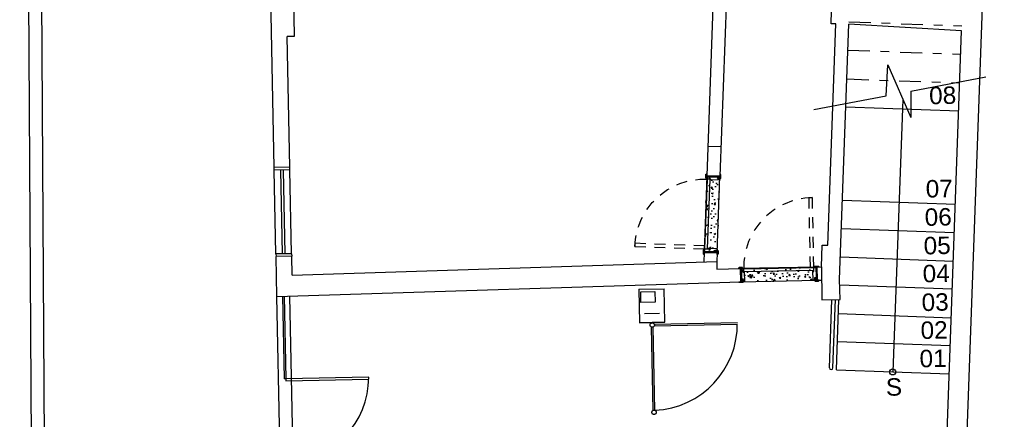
# Model space of a CAD drawing. Header units: inches. Extents: x 340 to 483, y 139 to 177.
# Tile 6 of 16: x 365.98 to 377.28, y 151.87 to 156.45. Entities that reach past the tile are written whole.
import ezdxf

# ---------------------------------------------------------------- set-up
doc = ezdxf.new("R2010")
doc.units = ezdxf.units.IN
doc.header["$LTSCALE"] = 0.1
doc.header["$MEASUREMENT"] = 0
doc.linetypes.add('DASHDOT2', pattern=[0.5, 0.25, -0.125, 0, -0.125])
doc.linetypes.add('DASHED2', pattern=[0.375, 0.25, -0.125])
for name, color, linetype in [('TJ-CATRACAS', 1, 'Continuous'), ('TJ-ESQUADRIA1', 1, 'Continuous'), ('TJ-ESQUADRIA2', 2, 'Continuous'), ('TJ-ESQUADRIAS', 2, 'Continuous'), ('TJ-GUARDA CORPO', 2, 'Continuous'), ('TJ-HACHURA', 8, 'Continuous'), ('TJ-PAREDE', 5, 'Continuous'), ('TJ-PAREDECORTE', 5, 'Continuous'), ('TJ-PAREDEMURO', 3, 'Continuous'), ('TJ-PISO', 1, 'Continuous'), ('TJ-PROJECAOACIMA', 1, 'DASHDOT2'), ('TJ-TEXTO01', 1, 'Continuous'), ('TJ-VIDRO', 140, 'Continuous')]:
    doc.layers.add(name, color=color, linetype=linetype)
doc.styles.get("Standard").update_dxf_attribs({"font": 'arial.ttf'})
pattern_1 = [(50, (0, 0), (0.179315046, -0.015688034), [0.01875, -0.20625]), (355, (0, 0), (-0.03468783, 0.18804803), [0.015, -0.165]), (100.451444, (0.01494, -0.0013), (0.14462721, 0.17236), [0.01593505, -0.17528553]), (46.1842, (0, 0.05), (0.26681033, -0.04137982), [0.028125, -0.309375]), (96.635635, (0.02223, 0.04655), (0.23366549, 0.24352965), [0.02390259, -0.26292844]), (351.184164, (0, 0.05), (0.23366549, 0.24352965), [0.0225, -0.2475]), (21, (0.025, 0.0375), (0.149226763, -0.10065472), [0.01875, -0.20625]), (326, (0.025, 0.0375), (0.06082883, 0.18128751), [0.015, -0.165]), (71.451445, (0.03744, 0.02911), (0.210055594, 0.08063279), [0.01593505, -0.17528553]), (37.5, (0, 0), (0.003039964, 0.083223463), [0, -0.163, 0, -0.1675, 0, -0.165625]), (7.5, (0, 0), (0.065767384, 0.098602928), [0, -0.0955, 0, -0.15925, 0, -0.063125]), (327.5, (-0.05575, 0), (0.133455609, -0.005638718), [0, -0.0625, 0, -0.195, 0, -0.25875]), (317.5, (-0.08075, 0), (0.145796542, 0.025026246), [0, -0.08125, 0, -0.1295, 0, -0.18375])]

# ---------------------------------------------------------------- blocks, each defined once
blk = doc.blocks.new('porta 80')
at = {"layer": 'TJ-ESQUADRIAS'}
for p, q in [((-0.161, 0.888), (-0.047, 0.888)), ((-0.161, 0.879), (-0.161, 0.888)), ((-0.155, 0.879), (-0.161, 0.879)), ((-0.161, 0.871), (-0.155, 0.871)), ((-0.155, 0.871), (-0.155, 0.879)), ((-0.117, 0.863), (-0.153, 0.863)), ((-0.117, 0.862), (-0.117, 0.863)), ((-0.112, 0.862), (-0.117, 0.862)), ((-0.117, 0.859), (-0.112, 0.859)), ((-0.117, 0.855), (-0.117, 0.859)), ((-0.115, 0.853), (-0.117, 0.855)), ((-0.019, 0.853), (-0.115, 0.853)), ((-0.112, 0.859), (-0.112, 0.862)), ((-0.047, 0.888), (-0.011, 0.888)), ((-0.037, 0.879), (-0.037, 0.871)), ((-0.011, 0.879), (-0.037, 0.879)), ((-0.037, 0.871), (-0.011, 0.871)), ((-0.011, 0.888), (-0.011, 0.879)), ((-0.011, 0.871), (-0.011, 0.861)), ((-0.161, 0.05), (-0.155, 0.05)), ((-0.161, 0.042), (-0.161, 0.033)), ((-0.155, 0.042), (-0.161, 0.042)), ((-0.161, 0.033), (-0.087, 0.033)), ((-0.155, 0.05), (-0.155, 0.042)), ((-0.117, 0.058), (-0.153, 0.058)), ((-0.115, 0.068), (-0.117, 0.066)), ((-0.117, 0.066), (-0.117, 0.062)), ((-0.117, 0.062), (-0.112, 0.062)), ((-0.117, 0.059), (-0.117, 0.058)), ((-0.112, 0.059), (-0.117, 0.059)), ((-0.019, 0.068), (-0.115, 0.068)), ((-0.112, 0.062), (-0.112, 0.059)), ((-0.087, 0.033), (-0.011, 0.033)), ((-0.037, 0.05), (-0.011, 0.05)), ((-0.037, 0.042), (-0.037, 0.05)), ((-0.011, 0.042), (-0.037, 0.042)), ((-0.011, 0.05), (-0.011, 0.06)), ((-0.011, 0.033), (-0.011, 0.042))]:
    blk.add_line(p, q, dxfattribs=at)
for points in [[(-0.161, 0.916), (-0.163, 0.913), (-0.164, 0.913), (-0.164, 0.878), (-0.159, 0.878), (-0.156, 0.875), (-0.156, 0.871), (-0.164, 0.871, -0.414214), (-0.172, 0.879), (-0.172, 0.913, -0.414214), (-0.164, 0.921), (-0.161, 0.921)], [(-0.032, 0.878), (-0.035, 0.875), (-0.035, 0.871), (-0.008, 0.871, 0.414214), (0, 0.879), (0, 0.913, 0.414214), (-0.008, 0.921), (-0.011, 0.921), (-0.011, 0.878)], [(-0.119, 0.854, -0.165409), (-0.121, 0.855, 0.159727), (-0.119, 0.862), (-0.118, 0.862), (-0.118, 0.854)], [(-0.161, 0.005), (-0.163, 0.007), (-0.164, 0.007), (-0.164, 0.042), (-0.159, 0.042), (-0.156, 0.045), (-0.156, 0.05), (-0.164, 0.05, 0.414214), (-0.172, 0.042), (-0.172, 0.008, 0.414214), (-0.164, 0), (-0.161, 0)], [(-0.119, 0.067, 0.165409), (-0.121, 0.066, -0.159727), (-0.119, 0.059), (-0.118, 0.059), (-0.118, 0.067)], [(-0.032, 0.042), (-0.035, 0.045), (-0.035, 0.05), (-0.008, 0.05, -0.414214), (0, 0.042), (0, 0.008, -0.414214), (-0.008, 0), (-0.011, 0), (-0.011, 0.042)]]:
    blk.add_lwpolyline(points, format="xyb", close=True, dxfattribs=at)
at = {"layer": 'TJ-ESQUADRIAS', "color": 1, "linetype": 'DASHED2', "ltscale": 5}
blk.add_lwpolyline([(-0.957, 0.825), (-0.957, 0.86), (-0.157, 0.86), (-0.157, 0.825), (-0.957, 0.825)], dxfattribs=at)
at = {"layer": 'TJ-ESQUADRIAS'}
blk.add_lwpolyline([(-0.157, 0.86), (-0.122, 0.86), (-0.122, 0.06), (-0.157, 0.06), (-0.157, 0.86)], dxfattribs=at)
at = {"layer": 'TJ-ESQUADRIAS', "color": 1, "linetype": 'DASHED2', "ltscale": 5}
blk.add_arc((-0.157, 0.86), 0.8, 180, 270, dxfattribs=at)
at = {"layer": 'TJ-ESQUADRIAS'}
for centre, start, end in [((-0.153, 0.871), 180, 270), ((-0.019, 0.861), 270, 0), ((-0.153, 0.05), 90, 180), ((-0.019, 0.06), 0, 90)]:
    blk.add_arc(centre, 0.008, start, end, dxfattribs=at)
at = {"layer": 'TJ-PAREDECORTE', "linetype": 'Continuous'}
for p, q in [((-0.161, 0.9), (-0.011, 0.9)), ((-0.161, 0.02), (-0.011, 0.02))]:
    blk.add_line(p, q, dxfattribs=at)

msp = doc.modelspace()

# ---------------------------------------------------------------- hatches: boundary and pattern name
at = {"layer": 'TJ-HACHURA'}
h = msp.add_hatch(dxfattribs=at)
h.set_pattern_fill('AR-CONC', color=8, scale=0.025)
h.set_pattern_definition(pattern_1)
h.paths.add_polyline_path([(373.832, 153.783), (373.982, 153.778), (374.014, 154.656), (373.864, 154.662)])
h = msp.add_hatch(dxfattribs=at)
h.set_pattern_fill('AR-CONC', color=8, scale=0.025)
h.set_pattern_definition(pattern_1)
h.paths.add_polyline_path([(374.247, 153.597), (374.251, 153.447), (375.13, 153.465), (375.127, 153.615)])

# ---------------------------------------------------------------- linework, layer by layer
at = {"layer": 'TJ-CATRACAS'}
for p, q in [((373.084, 153.361), (373.374, 153.367)), ((373.084, 153.361), (373.092, 152.977)), ((373.382, 152.982), (373.374, 153.367)), ((373.319, 153.083), (373.147, 153.08)), ((373.382, 152.982), (373.092, 152.977)), ((373.092, 152.977), (373.382, 152.982)), ((373.26, 152.961), (374.214, 152.98)), ((373.261, 152.941), (374.214, 152.96))]:
    msp.add_line(p, q, dxfattribs=at)
at = {"layer": 'TJ-CATRACAS', "linetype": 'DASHED2', "ltscale": 60}
for p, q in [((373.247, 151.973), (373.228, 152.927)), ((373.267, 151.973), (373.248, 152.927))]:
    msp.add_line(p, q, dxfattribs=at)
at = {"layer": 'TJ-CATRACAS'}
msp.add_lwpolyline([(373.268, 153.335), (373.27, 153.213), (373.107, 153.21), (373.105, 153.331)], close=True, dxfattribs=at)
msp.add_circle((373.237, 152.95), 0.025, dxfattribs=at)
at = {"layer": 'TJ-CATRACAS', "linetype": 'DASHED2', "ltscale": 60}
msp.add_circle((373.258, 151.95), 0.025, dxfattribs=at)
msp.add_arc((373.223, 152.964), 0.991, 272.5698, 0.9237, dxfattribs=at)
at = {"layer": 'TJ-ESQUADRIA1'}
for p, q in [((368.922, 153.765), (368.903, 154.724)), ((369.102, 153.768), (369.082, 154.728))]:
    msp.add_line(p, q, dxfattribs=at)
at = {"layer": 'TJ-ESQUADRIA2'}
for p, q in [((368.903, 154.724), (368.902, 154.754)), ((369.082, 154.728), (368.903, 154.724)), ((368.997, 153.766), (368.978, 154.726)), ((369.027, 153.767), (369.008, 154.727)), ((369.082, 154.728), (369.082, 154.758)), ((369.102, 153.768), (368.922, 153.765)), ((368.922, 153.765), (368.923, 153.735)), ((369.102, 153.768), (369.103, 153.738)), ((368.997, 153.28), (369.016, 152.332)), ((369.017, 153.281), (369.036, 152.332)), ((369.036, 152.332), (369.016, 152.332))]:
    msp.add_line(p, q, dxfattribs=at)
at = {"layer": 'TJ-GUARDA CORPO'}
for p, q in [((375.27, 152.459), (375.298, 153.241)), ((375.31, 152.458), (375.338, 153.242)), ((375.289, 152.439), (375.289, 152.439))]:
    msp.add_line(p, q, dxfattribs=at)
for start, end in [(177.9284, 267.9284), (267.9284, 357.9284)]:
    msp.add_arc((375.29, 152.459), 0.02, start, end, dxfattribs=at)
at = {"layer": 'TJ-PAREDE'}
for p, q in [((376.698, 147.532), (377.275, 163.501)), ((374.01, 158.709), (373.864, 154.662)), ((374.16, 158.704), (374.014, 154.657)), ((375.288, 156.404), (375.371, 158.713)), ((368.902, 154.754), (368.849, 157.344)), ((369.119, 156.879), (369.131, 156.259)), ((375.343, 156.402), (375.288, 156.404)), ((375.251, 153.864), (375.343, 156.402)), ((375.387, 153.471), (375.492, 156.398)), ((376.786, 156.322), (375.492, 156.398)), ((376.581, 150.674), (376.786, 156.322)), ((369.131, 156.259), (369.052, 156.258)), ((369.082, 154.758), (369.052, 156.258)), ((373.876, 155.002), (374.026, 154.996)), ((369.082, 154.758), (368.902, 154.754)), ((374.014, 154.657), (373.864, 154.662)), ((375.177, 153.617), (375.186, 153.866)), ((375.186, 153.866), (375.251, 153.864)), ((369.103, 153.738), (368.923, 153.735)), ((368.932, 153.278), (368.923, 153.735)), ((369.107, 153.523), (369.103, 153.738)), ((373.832, 153.783), (373.828, 153.673)), ((373.982, 153.777), (373.832, 153.783)), ((373.982, 153.777), (373.978, 153.677)), ((369.107, 153.523), (373.978, 153.677)), ((373.978, 153.677), (373.98, 153.592)), ((373.98, 153.592), (374.247, 153.598)), ((374.247, 153.598), (374.25, 153.447)), ((375.127, 153.615), (375.177, 153.616)), ((375.127, 153.615), (375.13, 153.465)), ((375.177, 153.617), (375.184, 153.239)), ((375.391, 153.243), (375.387, 153.471)), ((368.932, 153.278), (374.25, 153.447)), ((375.13, 153.465), (375.18, 153.466)), ((375.184, 153.239), (375.391, 153.243))]:
    msp.add_line(p, q, dxfattribs=at)
at = {"layer": 'TJ-PAREDEMURO'}
for p, q in [((366.128, 150.02), (365.983, 173.529)), ((366.278, 150.021), (366.161, 169.011))]:
    msp.add_line(p, q, dxfattribs=at)
at = {"layer": 'TJ-PISO'}
for p, q in [((375.458, 155.452), (376.752, 155.405)), ((375.42, 154.382), (376.714, 154.336)), ((375.408, 154.058), (376.702, 154.011)), ((375.396, 153.731), (376.69, 153.684)), ((375.388, 153.411), (376.679, 153.364)), ((368.99, 150.429), (368.932, 153.278)), ((369.139, 150.434), (369.082, 153.283)), ((375.349, 152.437), (375.378, 153.243)), ((375.373, 153.081), (376.667, 153.034)), ((375.361, 152.761), (376.655, 152.715)), ((375.349, 152.437), (376.643, 152.39))]:
    msp.add_line(p, q, dxfattribs=at)
for points in [[(373.832, 153.783), (373.982, 153.778), (374.014, 154.656), (373.864, 154.662), (373.832, 153.783)], [(374.247, 153.597), (374.251, 153.447), (375.13, 153.465), (375.127, 153.615), (374.247, 153.597)]]:
    msp.add_lwpolyline(points, dxfattribs=at)
at = {"layer": 'TJ-PROJECAOACIMA', "ltscale": 10}
for p, q in [((375.493, 156.426), (376.788, 156.379)), ((375.482, 156.101), (376.776, 156.054)), ((375.47, 155.771), (376.764, 155.725))]:
    msp.add_line(p, q, dxfattribs=at)
at = {"layer": 'TJ-TEXTO01'}
for p, q in [((375.921, 155.578), (375.941, 155.931)), ((375.941, 155.931), (376.202, 155.33)), ((376.203, 155.632), (377.065, 155.794)), ((376.203, 155.632), (376.202, 155.33)), ((375.089, 155.421), (375.921, 155.578)), ((376.112, 155.536), (375.996, 152.413))]:
    msp.add_line(p, q, dxfattribs=at)
msp.add_circle((375.996, 152.413), 0.0352, dxfattribs=at)
at = {"layer": 'TJ-VIDRO'}
msp.add_lwpolyline([(369.036, 152.312), (369.986, 152.331), (369.986, 152.351), (369.036, 152.332)], close=True, dxfattribs=at)
msp.add_arc((369.016, 152.351), 0.97, 272.3245, 0, dxfattribs=at)

# ---------------------------------------------------------------- block references
at = {"layer": 'TJ-ESQUADRIA2', "linetype": 'Continuous', "xscale": -1, "rotation": 177.9283536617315}
msp.add_blockref('porta 80', (374.025, 154.677), dxfattribs=at)
at = {"layer": 'TJ-ESQUADRIA2', "linetype": 'Continuous', "rotation": 271.1603887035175}
msp.add_blockref('porta 80', (374.23, 153.436), dxfattribs=at)

# ---------------------------------------------------------------- texts
at = {"layer": 'TJ-TEXTO01', "char_height": 0.2, "attachment_point": 1}
for s, insert, rotation in [('08', (376.411, 155.68), 1.1604), ('07', (376.372, 154.611), 1.1604), ('06', (376.36, 154.286), 1.1604), ('05', (376.348, 153.959), 1.1604), ('04', (376.337, 153.639), 1.1604), ('03', (376.325, 153.31), 1.1604), ('02', (376.313, 152.99), 1.1604), ('01', (376.301, 152.665), 1.1604), ('S', (375.915, 152.339), 1.1032)]:
    msp.add_mtext_dynamic_manual_height_columns(s, width=0.11169, gutter_width=1, heights=[0], dxfattribs=dict(at, insert=insert, rotation=rotation))

doc.saveas('drawing.dxf')
